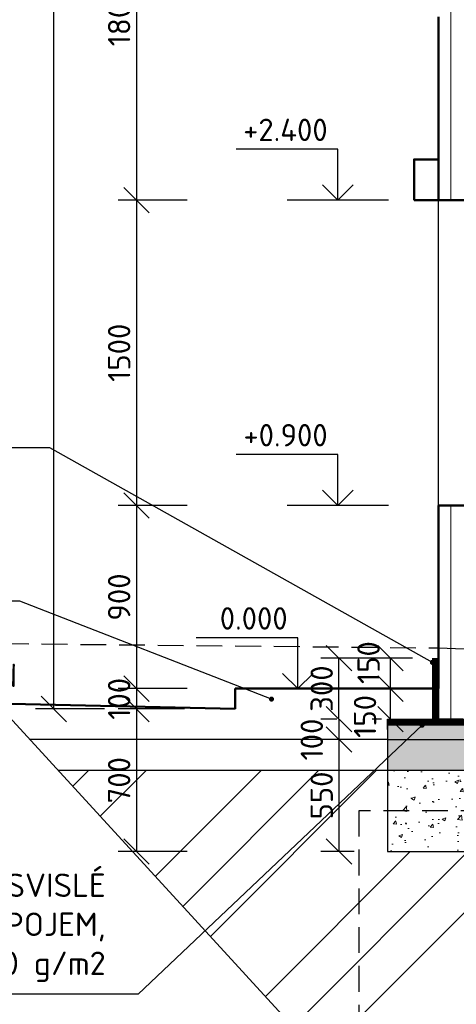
# Model space of a CAD drawing. Header units: millimetres. Extents: x -118752 to 407724, y -73278 to 155058.
# Tile 231 of 256: x 123147 to 125295, y 109610 to 114447. Entities that reach past the tile are written whole.
import ezdxf
from ezdxf.enums import TextEntityAlignment as Align

# ---------------------------------------------------------------- set-up
doc = ezdxf.new("R2010")
doc.units = ezdxf.units.MM
doc.header["$LTSCALE"] = 10
for name, pattern in [('DASHED', [19.049999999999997, 12.7, -6.35]), ('DIVIDE', [31.75, 12.7, -6.35, 0, -6.35, 0, -6.35]), ('IZOLACE_VODOTESNA_0.5', [30, 15, -15])]:
    doc.linetypes.add(name, pattern=pattern)
for name, color, linetype, lineweight in [('CKDVERE_', 7, 'Continuous', 25), ('CKIZOLACE', 1, 'Continuous', 18), ('CKKOTY', 3, 'Continuous', 25), ('CKKOTY_VYS', 3, 'Continuous', 25), ('CKSTENY_PODROVINOU', 7, 'Continuous', 25), ('CKSTENY_REZ', 6, 'Continuous', 50), ('CKTEXTY_MALE', 3, 'Continuous', 18), ('pohledy', 7, 'Continuous', 25), ('srafy', 7, 'Continuous', 18)]:
    doc.layers.add(name, color=color, linetype=linetype, lineweight=lineweight)
doc.styles.get("Standard").update_dxf_attribs({"font": 'isocpeur.ttf'})
doc.linetypes.add('IZOLACE_POLYSTYREN_EXPANDOVANY', pattern='A,1,[224,CADKON.SHX,S=0.01,R=0,X=-0.5,Y=-1.74],-2', length=3)
doc.dimstyles.new('CADKON', dxfattribs={"dimscale": 50, "dimtxt": 2.2, "dimasz": 2.5, "dimexe": 1.8, "dimexo": 5, "dimgap": 0.6, "dimtad": 1, "dimrnd": 1, "dimtxsty": 'Standard', "dimblk1": 'OBLIQUE', "dimblk2": 'OBLIQUE', "dimsah": 1, "dimcen": 2.5, "dimadec": 1, "dimazin": 2, "dimtfac": 1, "dimtdec": 4, "dimtix": 1, "dimtmove": 2, "dimatfit": 3, "dimldrblk": 'OPEN30', "dimfxl": 5, "dimfxlon": 1, "dimtolj": 1, "dimarcsym": 0})
doc.dimstyles.new('CADKON$7', dxfattribs={"dimscale": 100, "dimtxt": 2.5, "dimasz": 2.5, "dimexe": 1.8, "dimexo": 5, "dimgap": 0.6, "dimtad": 1, "dimrnd": 1, "dimtxsty": 'Standard', "dimblk1": 'OBLIQUE', "dimblk2": 'OBLIQUE', "dimsah": 1, "dimcen": 2.5, "dimadec": 1, "dimazin": 2, "dimtfac": 1, "dimtdec": 4, "dimtix": 1, "dimtmove": 0, "dimatfit": 3, "dimldrblk": 'DOTSMALL', "dimfxl": 5, "dimfxlon": 1, "dimtfill": 1, "dimtolj": 1, "dimarcsym": 0})
pattern_1 = [(50, (0, 0), (182.1846689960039, -15.93908553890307), [19.05, -209.55]), (355, (0, 0), (-35.24282597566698, 191.05664288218), [15.24, -167.64]), (100.451, (15.182, -1.32825), (146.9425016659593, 175.1166878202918), [16.19, -178.09]), (46.1842, (0, 50.8), (271.0790408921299, -42.04232793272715), [28.575, -314.325]), (96.6356, (22.5899, 47.2965), (237.4042344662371, 247.4255558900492), [24.285, -267.135]), (351.1840000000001, (0, 50.8), (237.4046058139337, 247.4251178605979), [22.86, -251.46]), (21, (25.4, 38.1), (151.6148798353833, -102.2655185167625), [19.05, -209.55]), (326, (25.4, 38.1), (61.80202834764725, 184.1879661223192), [15.24, -167.64]), (71.4514, (38.0345, 29.5779), (213.4164907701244, 81.92285771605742), [16.19, -178.09]), (37.50000000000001, (0, 0), (3.088603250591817, 84.55503887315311), [0, -165.608, 0, -170.18, 0, -168.275]), (7.499999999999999, (0, 0), (66.81966251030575, 100.1805748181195), [0, -97.028, 0, -161.798, 0, -64.135]), (-32.5, (-56.642, 0), (135.5905951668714, -5.728743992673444), [0, -63.5, 0, -198.12, 0, -262.89]), (-42.5, (-82.042, 0), (148.129181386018, 25.42649103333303), [0, -82.55, 0, -131.572, 0, -186.69])]

# ---------------------------------------------------------------- blocks, each defined once
blk = doc.blocks.new('_OBLIQUE')
at = {"color": 0, "linetype": 'ByBlock'}
blk.add_line((-0.5, -0.5), (0.5, 0.5), dxfattribs=at)
blk = doc.blocks.new('*D8275')
at = {"layer": 'CKKOTY', "color": 0, "lineweight": -2}
for p, q in [((123971.463430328, 115360.3314456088), (123631.463430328, 115360.3314456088)), ((123721.463430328, 115360.3314456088), (123721.463430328, 113560.3314456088)), ((123971.463430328, 113560.3314456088), (123631.463430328, 113560.3314456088))]:
    blk.add_line(p, q, dxfattribs=at)
at = {"layer": 'Defpoints', "color": 0}
for p in [(125207.344837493, 115360.3314456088), (123721.463430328, 113560.3314456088), (125207.344837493, 113560.3314456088)]:
    blk.add_point(p, dxfattribs=at)
at = {"layer": 'CKKOTY', "color": 0, "lineweight": -2, "xscale": 125, "yscale": 125, "zscale": 125}
for p, rotation in [((123721.463430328, 115360.3314456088), 90), ((123721.463430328, 113560.3314456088), 270)]:
    blk.add_blockref('_OBLIQUE', p, dxfattribs=dict(at, rotation=rotation))
at = {"layer": 'CKKOTY', "color": 0, "insert": (123636.463430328, 114460.3314456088), "char_height": 110, "attachment_point": 5, "rotation": 90}
blk.add_mtext('\\A1;1800', dxfattribs=at)
blk = doc.blocks.new('_Open90')
at = {"color": 0, "lineweight": -2}
for p, q in [((-0.5, 0.5), (0, 0)), ((0, 0), (-1, 0)), ((0, 0), (-0.5, -0.5))]:
    blk.add_line(p, q, dxfattribs=at)
blk = doc.blocks.new('*D8276')
at = {"layer": 'CKKOTY', "color": 0, "lineweight": -2}
for p, q in [((123971.463430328, 113560.3314456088), (123631.463430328, 113560.3314456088)), ((123721.463430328, 113560.3314456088), (123721.463430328, 112060.3314456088)), ((123971.463430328, 112060.3314456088), (123631.463430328, 112060.3314456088))]:
    blk.add_line(p, q, dxfattribs=at)
at = {"layer": 'Defpoints', "color": 0}
for p in [(125207.344837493, 113560.3314456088), (123721.463430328, 112060.3314456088), (125207.344837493, 112060.3314456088)]:
    blk.add_point(p, dxfattribs=at)
at = {"layer": 'CKKOTY', "color": 0, "lineweight": -2, "xscale": 125, "yscale": 125, "zscale": 125}
for p, rotation in [((123721.463430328, 113560.3314456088), 90), ((123721.463430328, 112060.3314456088), 270)]:
    blk.add_blockref('_OBLIQUE', p, dxfattribs=dict(at, rotation=rotation))
at = {"layer": 'CKKOTY', "color": 0, "insert": (123636.463430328, 112810.3314456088), "char_height": 110, "attachment_point": 5, "rotation": 90}
blk.add_mtext('\\A1;1500', dxfattribs=at)
blk = doc.blocks.new('*D8277')
at = {"layer": 'CKKOTY', "color": 0, "lineweight": -2}
for p, q in [((123971.463430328, 112060.3314456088), (123631.463430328, 112060.3314456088)), ((123721.463430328, 112060.3314456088), (123721.463430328, 111160.3314456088)), ((123971.463430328, 111160.3314456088), (123631.463430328, 111160.3314456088))]:
    blk.add_line(p, q, dxfattribs=at)
at = {"layer": 'Defpoints', "color": 0}
for p in [(125207.344837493, 112060.3314456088), (123721.463430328, 111160.3314456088), (125207.344837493, 111160.3314456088)]:
    blk.add_point(p, dxfattribs=at)
at = {"layer": 'CKKOTY', "color": 0, "lineweight": -2, "xscale": 125, "yscale": 125, "zscale": 125}
for p, rotation in [((123721.463430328, 112060.3314456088), 90), ((123721.463430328, 111160.3314456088), 270)]:
    blk.add_blockref('_OBLIQUE', p, dxfattribs=dict(at, rotation=rotation))
at = {"layer": 'CKKOTY', "color": 0, "insert": (123636.463430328, 111610.3314456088), "char_height": 110, "attachment_point": 5, "rotation": 90}
blk.add_mtext('\\A1;900', dxfattribs=at)
blk = doc.blocks.new('*D8278')
at = {"layer": 'CKKOTY', "color": 0, "lineweight": -2}
for p, q in [((123564.8078410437, 124740.3314456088), (123224.8078410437, 124740.3314456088)), ((123314.8078410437, 111060.3314456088), (123314.8078410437, 124740.3314456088)), ((123564.8078410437, 111060.3314456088), (123224.8078410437, 111060.3314456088))]:
    blk.add_line(p, q, dxfattribs=at)
at = {"layer": 'Defpoints', "color": 0}
for p in [(123314.8078410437, 124740.3314456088), (125207.344837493, 124740.3314456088), (124207.344837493, 111060.3314456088)]:
    blk.add_point(p, dxfattribs=at)
at = {"layer": 'CKKOTY', "color": 0, "lineweight": -2, "xscale": 125, "yscale": 125, "zscale": 125}
for p, rotation in [((123314.8078410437, 124740.3314456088), 90), ((123314.8078410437, 111060.3314456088), 270)]:
    blk.add_blockref('_OBLIQUE', p, dxfattribs=dict(at, rotation=rotation))
at = {"layer": 'CKKOTY', "color": 0, "insert": (123229.8078410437, 117900.3314456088), "char_height": 110, "attachment_point": 5, "rotation": 90}
blk.add_mtext('\\A1;13680', dxfattribs=at)
blk = doc.blocks.new('*U3232')
at = {"color": 0, "linetype": 'ByBlock', "lineweight": -2}
blk.add_lwpolyline([(-1.5, 1.5), (0, 0), (1.5, 1.5), (0, 0), (0, 5), (10, 5)], dxfattribs=at)
blk = doc.blocks.new('*U3231')
at = {"color": 0, "linetype": 'ByBlock', "lineweight": -2}
blk.add_lwpolyline([(-1.5, 1.5), (0, 0), (1.5, 1.5), (0, 0), (0, 5), (10, 5)], dxfattribs=at)
blk = doc.blocks.new('*D9211')
at = {"layer": 'CKKOTY', "color": 0, "lineweight": -2}
for p, q in [((124927.344837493, 111310.3314456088), (124627.926733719, 111310.3314456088)), ((124717.926733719, 111010.3314456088), (124717.926733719, 111310.3314456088)), ((124707.344837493, 111010.3314456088), (124627.926733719, 111010.3314456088))]:
    blk.add_line(p, q, dxfattribs=at)
at = {"layer": 'Defpoints', "color": 0}
for p in [(124717.926733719, 111310.3314456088), (125177.344837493, 111310.3314456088), (124957.344837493, 111010.3314456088)]:
    blk.add_point(p, dxfattribs=at)
at = {"layer": 'CKKOTY', "color": 0, "lineweight": -2, "xscale": 125, "yscale": 125, "zscale": 125}
for p, rotation in [((124717.926733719, 111310.3314456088), 90), ((124717.926733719, 111010.3314456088), 270)]:
    blk.add_blockref('_OBLIQUE', p, dxfattribs=dict(at, rotation=rotation))
at = {"layer": 'CKKOTY', "color": 0, "insert": (124632.926733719, 111160.3314456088), "char_height": 110, "attachment_point": 5, "rotation": 90}
blk.add_mtext('\\A1;300', dxfattribs=at)
blk = doc.blocks.new('_Open30')
at = {"color": 0, "lineweight": -2}
for p, q in [((-1, 0.26794919), (0, 0)), ((0, 0), (-1, -0.26794919)), ((0, 0), (-1, 0))]:
    blk.add_line(p, q, dxfattribs=at)
blk = doc.blocks.new('*D9212')
at = {"layer": 'CKKOTY', "color": 0, "lineweight": -2}
for p, q in [((124927.344837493, 111160.3314456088), (124881.0866965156, 111160.3314456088)), ((124971.0866965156, 111010.3314456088), (124971.0866965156, 111160.3314456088)), ((124927.344837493, 111010.3314456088), (124881.0866965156, 111010.3314456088))]:
    blk.add_line(p, q, dxfattribs=at)
at = {"layer": 'Defpoints', "color": 0}
for p in [(124971.0866965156, 111160.3314456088), (125177.344837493, 111160.3314456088), (125177.344837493, 111010.3314456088)]:
    blk.add_point(p, dxfattribs=at)
at = {"layer": 'CKKOTY', "color": 0, "lineweight": -2, "xscale": 125, "yscale": 125, "zscale": 125}
for p, rotation in [((124971.0866965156, 111160.3314456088), 90), ((124971.0866965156, 111010.3314456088), 270)]:
    blk.add_blockref('_OBLIQUE', p, dxfattribs=dict(at, rotation=rotation))
at = {"layer": 'CKKOTY', "color": 0, "insert": (124846.0357160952, 111023.9133645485), "char_height": 110, "attachment_point": 5, "rotation": 90}
blk.add_mtext('\\A1;150', dxfattribs=at)
blk = doc.blocks.new('*D9213')
at = {"layer": 'CKKOTY', "color": 0, "lineweight": -2}
for p, q in [((125079.4214179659, 111309.8640297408), (124881.0866965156, 111309.8640297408)), ((124971.0866965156, 111160.3314456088), (124971.0866965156, 111309.8640297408)), ((124927.344837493, 111160.3314456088), (124881.0866965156, 111160.3314456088))]:
    blk.add_line(p, q, dxfattribs=at)
at = {"layer": 'Defpoints', "color": 0}
for p in [(124971.0866965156, 111309.8640297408), (125329.4214179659, 111309.8640297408), (125177.344837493, 111160.3314456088)]:
    blk.add_point(p, dxfattribs=at)
at = {"layer": 'CKKOTY', "color": 0, "lineweight": -2, "xscale": 125, "yscale": 125, "zscale": 125}
for p, rotation in [((124971.0866965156, 111309.8640297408), 90), ((124971.0866965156, 111160.3314456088), 270)]:
    blk.add_blockref('_OBLIQUE', p, dxfattribs=dict(at, rotation=rotation))
at = {"layer": 'CKKOTY', "color": 0, "insert": (124863.5541908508, 111288.1519828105), "char_height": 110, "attachment_point": 5, "rotation": 90}
blk.add_mtext('\\A1;150', dxfattribs=at)
blk = doc.blocks.new('*D9214')
at = {"layer": 'CKKOTY', "color": 0, "lineweight": -2}
for p, q in [((123957.344837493, 111160.3314456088), (123631.463430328, 111160.3314456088)), ((123721.463430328, 111160.3314456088), (123721.463430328, 111060.3314456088)), ((123957.344837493, 111060.3314456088), (123631.463430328, 111060.3314456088))]:
    blk.add_line(p, q, dxfattribs=at)
at = {"layer": 'Defpoints', "color": 0}
for p in [(124207.344837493, 111160.3314456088), (123721.463430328, 111060.3314456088), (124207.344837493, 111060.3314456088)]:
    blk.add_point(p, dxfattribs=at)
at = {"layer": 'CKKOTY', "color": 0, "lineweight": -2, "xscale": 125, "yscale": 125, "zscale": 125}
for p, rotation in [((123721.463430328, 111160.3314456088), 270), ((123721.463430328, 111060.3314456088), 90)]:
    blk.add_blockref('_OBLIQUE', p, dxfattribs=dict(at, rotation=rotation))
at = {"layer": 'CKKOTY', "color": 0, "insert": (123636.463430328, 111110.3314456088), "char_height": 110, "attachment_point": 5, "rotation": 90}
blk.add_mtext('\\A1;100', dxfattribs=at)
blk = doc.blocks.new('*D9250')
at = {"layer": 'CKKOTY', "color": 0, "linetype": 'DIVIDE', "lineweight": -2}
for p, q in [((124707.344837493, 111010.3314456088), (124627.926733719, 111010.3314456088)), ((124717.926733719, 111010.3314456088), (124717.926733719, 110910.3314456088)), ((124707.344837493, 110910.3314456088), (124627.926733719, 110910.3314456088))]:
    blk.add_line(p, q, dxfattribs=at)
at = {"layer": 'Defpoints', "color": 0}
for p in [(124957.344837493, 111010.3314456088), (124717.926733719, 110910.3314456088), (124957.344837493, 110910.3314456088)]:
    blk.add_point(p, dxfattribs=at)
at = {"layer": 'CKKOTY', "color": 0, "lineweight": -2, "xscale": 125, "yscale": 125, "zscale": 125}
for p, rotation in [((124717.926733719, 111010.3314456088), 90), ((124717.926733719, 110910.3314456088), 270)]:
    blk.add_blockref('_OBLIQUE', p, dxfattribs=dict(at, rotation=rotation))
at = {"layer": 'CKKOTY', "color": 0, "insert": (124584.2546365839, 110910.3314456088), "char_height": 110, "attachment_point": 5, "rotation": 90}
blk.add_mtext('\\A1;100', dxfattribs=at)
blk = doc.blocks.new('*D9251')
at = {"layer": 'CKKOTY', "color": 0, "lineweight": -2}
for p, q in [((124707.344837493, 110910.3314456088), (124627.926733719, 110910.3314456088)), ((124717.926733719, 110910.3314456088), (124717.926733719, 110360.3314456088)), ((124792.7432626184, 110360.3314456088), (124627.926733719, 110360.3314456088))]:
    blk.add_line(p, q, dxfattribs=at)
at = {"layer": 'Defpoints', "color": 0}
for p in [(124957.344837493, 110910.3314456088), (124717.926733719, 110360.3314456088), (125042.7432626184, 110360.3314456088)]:
    blk.add_point(p, dxfattribs=at)
at = {"layer": 'CKKOTY', "color": 0, "lineweight": -2, "xscale": 125, "yscale": 125, "zscale": 125}
for p, rotation in [((124717.926733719, 110910.3314456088), 90), ((124717.926733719, 110360.3314456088), 270)]:
    blk.add_blockref('_OBLIQUE', p, dxfattribs=dict(at, rotation=rotation))
at = {"layer": 'CKKOTY', "color": 0, "insert": (124632.926733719, 110635.3314456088), "char_height": 110, "attachment_point": 5, "rotation": 90}
blk.add_mtext('\\A1;550', dxfattribs=at)
blk = doc.blocks.new('*D9252')
at = {"layer": 'CKKOTY', "color": 0, "lineweight": -2}
for p, q in [((123957.344837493, 111060.3314456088), (123631.463430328, 111060.3314456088)), ((123721.463430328, 111060.3314456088), (123721.463430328, 110360.3314456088)), ((123971.463430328, 110360.3314456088), (123631.463430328, 110360.3314456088))]:
    blk.add_line(p, q, dxfattribs=at)
at = {"layer": 'Defpoints', "color": 0}
for p in [(124207.344837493, 111060.3314456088), (123721.463430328, 110360.3314456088), (124957.344837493, 110360.3314456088)]:
    blk.add_point(p, dxfattribs=at)
at = {"layer": 'CKKOTY', "color": 0, "lineweight": -2, "xscale": 125, "yscale": 125, "zscale": 125}
for p, rotation in [((123721.463430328, 111060.3314456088), 90), ((123721.463430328, 110360.3314456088), 270)]:
    blk.add_blockref('_OBLIQUE', p, dxfattribs=dict(at, rotation=rotation))
at = {"layer": 'CKKOTY', "color": 0, "insert": (123636.463430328, 110710.3314456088), "char_height": 110, "attachment_point": 5, "rotation": 90}
blk.add_mtext('\\A1;700', dxfattribs=at)

msp = doc.modelspace()

# ---------------------------------------------------------------- hatches: boundary and pattern name
at = {"layer": 'srafy'}
h = msp.add_hatch(dxfattribs=at)
h.set_pattern_fill('AR-CONC', color=256, style=0)
h.set_pattern_definition(pattern_1)
h.paths.add_polyline_path([(131387.844837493, 110760.3314456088), (135262.844837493, 110760.3314456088), (135262.844837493, 110910.3314456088), (131387.844837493, 110910.3314456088)])
h.paths.add_polyline_path([(131387.844837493, 110760.3314456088), (131387.844837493, 110910.3314456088), (130887.844837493, 110910.3314456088), (130887.844837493, 110760.3314456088)])
h.paths.add_polyline_path([(130887.844837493, 110760.3314456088), (130887.844837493, 110910.3314456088), (124957.344837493, 110910.3314456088), (124957.344837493, 110760.3314456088)])
h.paths.add_polyline_path([(128172.4675827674, 110685.3314456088), (128172.4675827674, 111235.3314456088), (128502.4675827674, 111235.3314456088), (128502.4675827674, 110685.3314456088)], flags=24)
at = {"layer": 'srafy', "transparency": 33554687}
h = msp.add_hatch(dxfattribs=at)
h.set_pattern_fill('ZEM_PUVODNI', color=256, scale=200, style=0)
h.set_pattern_definition([(45, (0, 0), (-565.6854249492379, 565.685424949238), []), (45, (282.842712, 0), (-565.6854249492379, 565.685424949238), []), (45, (565.685424, 0), (-565.6854249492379, 565.685424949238), [])])
h.paths.add_polyline_path([(135112.844837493, 109560.3314456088), (135712.844837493, 109560.3314456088), (136012.844837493, 109560.3314456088), (136012.844837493, 109960.3314456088), (135939.9412269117, 109960.3314456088), (135939.9412269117, 110210.3314456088), (136012.844837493, 110210.3314456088), (136012.844837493, 110560.3314456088), (135662.844837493, 110560.3314456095), (135662.844837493, 110360.3314456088), (135662.844837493, 110210.3314456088), (135633.6781708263, 110210.3314456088), (135612.844837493, 109960.3314456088), (135412.844837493, 109960.3314456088), (135212.844837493, 109960.3314456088), (135162.844837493, 110560.3314456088), (134916.1028428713, 110560.3314456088), (134812.844837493, 110419.5218121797), (134812.844837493, 109560.3314456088)])
h.paths.add_polyline_path([(135262.844837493, 110210.3314456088), (135262.844837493, 110360.3314456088), (135262.844837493, 110760.3314456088), (135062.766111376, 110760.3314456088), (134916.1028428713, 110560.3314456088), (135162.844837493, 110560.3314456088), (135212.844837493, 109960.3314456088), (135412.844837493, 109960.3314456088), (135412.844837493, 110210.3314456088)])
h.paths.add_polyline_path([(135412.844837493, 110210.3314456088), (135412.844837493, 109960.3314456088), (135612.844837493, 109960.3314456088), (135633.6781708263, 110210.3314456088)])
h.paths.add_polyline_path([(135112.844837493, 108860.2917662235), (135712.844837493, 108860.2917662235), (135712.844837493, 109560.3314456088), (135112.844837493, 109560.3314456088)])
h.paths.add_polyline_path([(134812.844837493, 109560.3314456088), (134812.844837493, 110419.5218121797), (134812.844837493, 110560.3314456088), (134916.1028428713, 110560.3314456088), (135062.766111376, 110760.3314456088), (131387.844837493, 110760.3314456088), (131387.844837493, 110510.3314456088), (131387.844837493, 110410.3314456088), (130887.844837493, 110410.3314456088), (130887.844837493, 110510.3314456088), (130887.844837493, 110760.3314456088), (129412.844837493, 110760.3314456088), (129412.844837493, 110560.3314456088), (130016.0948374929, 110560.3314456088), (130016.0948374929, 109560.3314456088), (129712.844837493, 109560.3314456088), (129712.844837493, 108860.2917662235), (135112.844837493, 108860.2917662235), (135112.844837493, 109560.3314456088)])
h.paths.add_polyline_path([(131387.844837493, 110760.3314456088), (130887.844837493, 110760.3314456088), (130887.844837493, 110510.3314456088), (131387.844837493, 110510.3314456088)])
h.paths.add_polyline_path([(131387.844837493, 110410.3314456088), (131387.844837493, 110510.3314456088), (130887.844837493, 110510.3314456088), (130887.844837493, 110410.3314456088)])
h.paths.add_polyline_path([(129712.844837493, 109560.3314456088), (130016.0948374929, 109560.3314456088), (130016.0948374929, 110560.3314456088), (129412.844837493, 110560.3314456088), (128816.0948374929, 110560.3314456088), (128816.0948374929, 109560.3314456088), (129112.844837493, 109560.3314456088)])
h.paths.add_polyline_path([(129112.844837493, 108860.2917662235), (129712.844837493, 108860.2917662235), (129712.844837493, 109560.3314456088), (129112.844837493, 109560.3314456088)])
h.paths.add_polyline_path([(128816.0948374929, 109560.3314456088), (128816.0948374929, 110560.3314456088), (129412.844837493, 110560.3314456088), (129412.844837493, 110760.3314456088), (126744.5935584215, 110760.3314456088), (126357.344837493, 110760.3314456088), (126157.344837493, 110560.3314456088), (126016.0948374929, 110419.0814456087), (126016.0948374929, 109560.3314456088), (125712.844837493, 109560.3314456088), (125712.844837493, 108860.2917662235), (129112.844837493, 108860.2917662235), (129112.844837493, 109560.3314456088)])
h.paths.add_polyline_path([(125712.844837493, 109560.3314456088), (126016.0948374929, 109560.3314456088), (126016.0948374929, 110419.0814456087), (125957.344837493, 110360.3314456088), (125499.119933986, 110360.3314456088), (125412.844837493, 110360.3314456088), (124957.344837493, 110360.3314456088), (124957.344837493, 110560.3314456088), (124816.0948374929, 110560.3314456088), (124816.0948374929, 109560.3314456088), (125112.844837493, 109560.3314456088)])
h.paths.add_polyline_path([(125712.844837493, 109560.3314456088), (125112.844837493, 109560.3314456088), (125112.844837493, 108860.2917662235), (125712.844837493, 108860.2917662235)])
h.paths.add_polyline_path([(124816.0948374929, 109560.3314456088), (124816.0948374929, 110560.3314456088), (124957.344837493, 110560.3314456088), (124957.344837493, 110760.3314456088), (124837.1984911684, 110760.3314456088), (123952.7088255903, 110088.0003486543), (125079.6777116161, 108860.2917662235), (125112.844837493, 108860.2917662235), (125112.844837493, 109560.3314456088)])
h.paths.add_polyline_path([(123952.7088255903, 110088.0003486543), (124837.1984911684, 110760.3314456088), (123335.5458944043, 110760.3314456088)])
h.paths.add_polyline_path([(130200.0260286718, 109910.3918103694), (133776.5260286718, 109910.3918103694), (133776.5260286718, 109216.5584770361), (130200.0260286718, 109216.5584770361)], flags=24)
h.paths.add_polyline_path([(131733.1443106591, 110163.6647789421), (131733.1443106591, 110346.9981122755), (132202.4776439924, 110346.9981122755), (132202.4776439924, 110163.6647789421)], flags=24)
h.paths.add_polyline_path([(134039.174314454, 109313.6647789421), (134039.174314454, 109496.9981122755), (134486.5076477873, 109496.9981122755), (134486.5076477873, 109313.6647789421)], flags=24)
h.paths.add_polyline_path([(134017.174314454, 110313.6647789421), (134017.174314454, 110496.9981122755), (134486.5076477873, 110496.9981122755), (134486.5076477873, 110313.6647789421)], flags=24)
h.paths.add_polyline_path([(134669.8584728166, 110639.3314456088), (134669.8584728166, 110881.3314456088), (134834.8584728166, 110881.3314456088), (134834.8584728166, 110639.3314456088)], flags=24)
h.paths.add_polyline_path([(134020.4740774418, 110476.7284334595), (134020.4740774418, 110718.7284334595), (134185.4740774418, 110718.7284334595), (134185.4740774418, 110476.7284334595)], flags=24)
h.paths.add_polyline_path([(134339.545902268, 110611.6614701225), (134339.545902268, 110853.6614701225), (134504.545902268, 110853.6614701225), (134504.545902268, 110611.6614701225)], flags=24)
h.paths.add_polyline_path([(128264.0263279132, 110731.5258019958), (128264.0263279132, 111006.5258019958), (128429.0263279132, 111006.5258019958), (128429.0263279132, 110731.5258019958)], flags=24)
h.paths.add_polyline_path([(126768.9268917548, 110513.6647789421), (126768.9268917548, 110696.9981122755), (127249.2602250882, 110696.9981122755), (127249.2602250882, 110513.6647789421)], flags=24)
h.paths.add_polyline_path([(126361.3943106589, 110313.6647789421), (126361.3943106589, 110496.9981122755), (126830.7276439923, 110496.9981122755), (126830.7276439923, 110313.6647789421)], flags=24)
h.paths.add_polyline_path([(126361.3943106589, 109291.6647789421), (126361.3943106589, 109496.9981122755), (126814.2276439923, 109496.9981122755), (126814.2276439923, 109291.6647789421)], flags=24)
h.paths.add_polyline_path([(125523.4532673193, 110113.6647789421), (125523.4532673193, 110296.9981122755), (125992.7866006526, 110296.9981122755), (125992.7866006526, 110113.6647789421)], flags=24)
h.paths.add_polyline_path([(124550.426733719, 110503.3314456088), (124550.426733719, 110767.3314456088), (124715.426733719, 110767.3314456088), (124715.426733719, 110503.3314456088)], flags=24)
h.paths.add_polyline_path([(124550.426733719, 110503.3314456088), (124550.426733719, 110767.3314456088), (124715.426733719, 110767.3314456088), (124715.426733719, 110503.3314456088)], flags=24)
h.paths.add_polyline_path([(123553.9634303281, 110578.3314456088), (123553.9634303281, 110842.3314456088), (123718.9634303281, 110842.3314456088), (123718.9634303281, 110578.3314456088)], flags=24)
at = {"layer": 'srafy', "transparency": 33554661}
h = msp.add_hatch(dxfattribs=at)
h.set_pattern_fill('BETON-PROSTY', color=256, scale=25, style=0)
h.set_pattern_definition([(45, (0, 0), (-70.71067811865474, 70.71067811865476), []), (45, (70.710678, 0), (-35.35533905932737, 106.0660171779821), [50, -25, 0, -25])])
h.paths.add_polyline_path([(125412.844837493, 110910.3314456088), (129412.844837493, 110910.3314456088), (129412.844837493, 110980.3314456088), (125412.844837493, 110980.3314456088), (124957.344837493, 110980.3314456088), (124957.344837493, 110910.3314456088), (125052.6597385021, 110910.3314456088)])
h.paths.add_polyline_path([(129412.844837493, 110910.3314456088), (130887.844837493, 110910.3314456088), (131387.844837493, 110910.3314456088), (135262.844837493, 110910.3314456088), (135262.844837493, 110930.3314456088), (135255.762798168, 110930.3314456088), (135155.762798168, 110980.3314456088), (129412.844837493, 110980.3314456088)])
h.paths.add_polyline_path([(128264.0263279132, 110731.5258019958), (128264.0263279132, 111006.5258019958), (128429.0263279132, 111006.5258019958), (128429.0263279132, 110731.5258019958)], flags=24)
at = {"layer": 'srafy'}
h = msp.add_hatch(dxfattribs=at)
h.set_pattern_fill('AR-CONC', color=256, style=0)
h.set_pattern_definition(pattern_1)
h.paths.add_polyline_path([(125412.844837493, 110560.3314456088), (126016.0948374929, 110560.3314456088), (126016.0948374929, 110419.0814456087), (126357.344837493, 110760.3314456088), (125412.844837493, 110760.3314456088)])
h.paths.add_polyline_path([(125412.844837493, 110560.3314456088), (125412.844837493, 110760.3314456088), (124957.344837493, 110760.3314456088), (124957.344837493, 110560.3314456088)])
h.paths.add_polyline_path([(125412.844837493, 110560.3314456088), (124957.344837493, 110560.3314456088), (124957.344837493, 110360.3314456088), (125412.844837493, 110360.3314456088)])
h.paths.add_polyline_path([(125412.844837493, 110560.3314456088), (125412.844837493, 110360.3314456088), (125957.344837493, 110360.3314456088), (126016.0948374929, 110419.0814456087), (126016.0948374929, 110560.3314456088)])
h.paths.add_polyline_path([(126032.5968741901, 110639.3314456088), (126032.5968741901, 110881.3314456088), (126197.5968741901, 110881.3314456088), (126197.5968741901, 110639.3314456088)], flags=24)
h.paths.add_polyline_path([(125817.3282995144, 110525.8317458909), (125817.3282995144, 110767.8317458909), (125982.3282995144, 110767.8317458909), (125982.3282995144, 110525.8317458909)], flags=24)
h.paths.add_polyline_path([(125817.3282995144, 110525.8317458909), (125817.3282995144, 110767.8317458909), (125982.3282995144, 110767.8317458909), (125982.3282995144, 110525.8317458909)], flags=24)

# ---------------------------------------------------------------- linework, layer by layer
at = {"layer": 'CKDVERE_'}
for p, q in [((125207.344837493, 113560.3314456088), (125537.344837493, 113560.3314456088)), ((125207.344837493, 112060.3314456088), (125537.344837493, 112060.3314456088))]:
    msp.add_line(p, q, dxfattribs=at)
at = {"layer": 'CKIZOLACE'}
for p, q in [((125177.344837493, 111010.3314456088), (125177.344837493, 111310.3314456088)), ((124957.344837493, 110980.3314456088), (124957.344837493, 111010.3314456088)), ((124957.344837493, 110980.3314456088), (135155.762798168, 110980.3314456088))]:
    msp.add_line(p, q, dxfattribs=at)
at = {"layer": 'CKIZOLACE', "linetype": 'IZOLACE_POLYSTYREN_EXPANDOVANY', "ltscale": 3}
for points in [[(125267.344837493, 113560.3314456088), (125267.344837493, 114460.3314456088), (125267.344837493, 115360.3314456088)], [(125267.344837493, 111010.3314456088), (125267.344837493, 111160.3314456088), (125267.344837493, 112060.3314456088)]]:
    msp.add_lwpolyline(points, dxfattribs=at)
at = {"layer": 'CKIZOLACE', "linetype": 'IZOLACE_VODOTESNA_0.5'}
for points in [[(125192.344837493, 111010.3314456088, 30, 30, 0), (125192.344837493, 111310.3314456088, 0, 0, 0)], [(124957.344837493, 110995.3314456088, 30, 30, 0), (135159.3038178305, 110995.3314456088, 30, 30, 0), (135259.3038178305, 110945.3314456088, 30, 30, 0), (157562.8448374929, 110945.3314456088, 0, 0, 0)]]:
    msp.add_lwpolyline(points, format="xyseb", dxfattribs=at)
at = {"layer": 'CKKOTY_VYS'}
for p, q in [((124962.3266834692, 113560.3314456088), (124462.3266834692, 113560.3314456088)), ((124962.3266834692, 112060.3314456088), (124462.3266834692, 112060.3314456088)), ((124765.4941235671, 111160.3314456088), (124265.4941235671, 111160.3314456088))]:
    msp.add_line(p, q, dxfattribs=at)
at = {"layer": 'CKSTENY_PODROVINOU'}
for p, q in [((125327.344837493, 113560.3314456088), (125207.344837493, 113560.3314456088)), ((125327.344837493, 112060.3314456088), (125207.344837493, 112060.3314456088)), ((124957.344837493, 111010.3314456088), (135162.844837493, 111010.3314456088)), ((124957.344837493, 111010.3314456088), (135162.844837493, 111010.3314456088)), ((124957.344837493, 110960.3314456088), (124957.344837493, 111010.3314456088)), ((124957.344837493, 111010.3314456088), (135162.844837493, 111010.3314456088)), ((124957.344837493, 110960.3314456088), (124957.344837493, 111010.3314456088)), ((125327.344837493, 111010.3314456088), (125207.344837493, 111010.3314456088))]:
    msp.add_line(p, q, dxfattribs=at)
at = {"layer": 'CKSTENY_REZ'}
for p, q in [((125207.344837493, 114460.3314456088), (125207.344837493, 113560.3314456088)), ((125207.344837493, 113560.3314456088), (125537.344837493, 113560.3314456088)), ((125207.344837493, 112060.3314456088), (125537.344837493, 112060.3314456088)), ((125207.344837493, 111160.3314456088), (125207.344837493, 112060.3314456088)), ((125207.344837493, 111160.3314456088), (124207.344837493, 111160.3314456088)), ((124207.344837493, 111160.3314456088), (124207.344837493, 111060.3314456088)), ((124207.344837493, 111060.3314456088), (122907.0363400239, 111090.9405617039))]:
    msp.add_line(p, q, dxfattribs=at)
msp.add_lwpolyline([(125087.344837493, 113560.3314456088), (125207.344837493, 113560.3314456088), (125207.344837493, 113760.3314456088), (125087.344837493, 113760.3314456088)], close=True, dxfattribs=at)
at = {"layer": 'Defpoints'}
for p, q in [((123060.1624111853, 111060.3314456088), (125079.6777116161, 108860.2917662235)), ((124957.344837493, 110760.3314456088), (126357.344837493, 110760.3314456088))]:
    msp.add_line(p, q, dxfattribs=at)
at = {"layer": 'pohledy'}
for p, q in [((125207.344837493, 112060.3314456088), (125207.344837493, 113560.3314456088)), ((125207.344837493, 112060.3314456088), (125207.344837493, 113560.3314456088)), ((125207.344837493, 111160.3314456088), (125207.344837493, 111010.3314456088)), ((124957.344837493, 111010.3314456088), (124957.344837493, 110910.3314456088)), ((124957.344837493, 110910.3314456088), (123197.8541527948, 110910.3314456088)), ((124957.344837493, 110910.3314456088), (135262.844837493, 110910.3314456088)), ((124957.344837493, 110910.3314456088), (124957.344837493, 110760.3314456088)), ((123335.5458944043, 110760.3314456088), (124957.344837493, 110760.3314456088)), ((124957.344837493, 110760.3314456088), (124957.344837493, 110360.3314456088)), ((124957.344837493, 110360.3314456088), (125957.344837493, 110360.3314456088))]:
    msp.add_line(p, q, dxfattribs=at)
at = {"layer": 'pohledy', "linetype": 'DASHED'}
msp.add_lwpolyline([(120207.344837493, 111410.3314456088), (125207.344837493, 111360.3314456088), (132917.844837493, 111060.3314456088), (146412.844837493, 111110.3314456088), (157262.844837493, 110660.3314456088), (162262.844837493, 110460.3314456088)], dxfattribs=at)
msp.add_lwpolyline([(124816.0948374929, 109560.3314456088), (126016.0948374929, 109560.3314456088), (126016.0948374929, 110560.3314456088), (124816.0948374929, 110560.3314456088)], close=True, dxfattribs=at)

# ---------------------------------------------------------------- block references
at = {"layer": 'CKKOTY_VYS'}
ref = msp.add_blockref('*U3231', (124712.3266834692, 113560.3314456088), dxfattribs=dict(at, xscale=-50, yscale=50, zscale=50))
ref.add_attrib('Výška', '+2.400', dxfattribs={"layer": '0', "color": 0, "linetype": 'ByBlock', "lineweight": -2, "height": 110}).set_placement((124662.3266834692, 113850.3314456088), align=Align.RIGHT)
ref = msp.add_blockref('*U3231', (124712.3266834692, 112060.3314456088), dxfattribs=dict(at, xscale=-50, yscale=50, zscale=50))
ref.add_attrib('Výška', '+0.900', dxfattribs={"layer": '0', "color": 0, "linetype": 'ByBlock', "lineweight": -2, "height": 110}).set_placement((124662.3266834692, 112350.3314456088), align=Align.RIGHT)
ref = msp.add_blockref('*U3232', (124515.4941235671, 111160.3314456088), dxfattribs=dict(at, xscale=-50, yscale=50, zscale=50))
ref.add_attrib('Výška', '0.000', dxfattribs={"layer": '0', "color": 0, "linetype": 'ByBlock', "lineweight": -2, "height": 110}).set_placement((124465.4941235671, 111450.3314456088), align=Align.RIGHT)

# ---------------------------------------------------------------- texts
at = {"layer": 'CKTEXTY_MALE'}
msp.add_text('PŮVODNÍ TERÉN', height=115, rotation=359.3967475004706, dxfattribs=at).set_placement((121980.5520352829, 111179.6021294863))
at = {"layer": 'CKTEXTY_MALE', "insert": (123570.3895207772, 109718.8795025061), "char_height": 115, "attachment_point": 9}
msp.add_mtext('NAPOJENÍ VODOROVNÉ A SVISLÉ\\PHYDROIZOLACE ZPĚTNÝM SPOJEM, \\POCHRANA HI GEOTEXTILIÍ 500 g/m2', dxfattribs=at)

# ---------------------------------------------------------------- dimensions: what is measured, and where the dimension line sits
at = {"layer": 'CKKOTY'}
for base, p1, p2, override, picture, middle in [((123314.8078410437, 124740.3314456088), (124207.344837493, 111060.3314456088), (125207.344837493, 124740.3314456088), {"dimscale": 50, "dimexo": 10, "dimldrblk": 'Open90'}, '*D8278', (123229.8078410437, 117900.3314456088)), ((123721.463430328, 113560.3314456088), (125207.344837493, 115360.3314456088), (125207.344837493, 113560.3314456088), {"dimscale": 50, "dimexo": 10, "dimtmove": 2, "dimldrblk": 'Open90'}, '*D8275', (123636.463430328, 114460.3314456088)), ((123721.463430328, 112060.3314456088), (125207.344837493, 113560.3314456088), (125207.344837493, 112060.3314456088), {"dimscale": 50, "dimexo": 10, "dimtmove": 2, "dimldrblk": 'Open90'}, '*D8276', (123636.463430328, 112810.3314456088)), ((123721.463430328, 111160.3314456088), (125207.344837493, 112060.3314456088), (125207.344837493, 111160.3314456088), {"dimscale": 50, "dimexo": 10, "dimtmove": 2, "dimldrblk": 'Open90'}, '*D8277', (123636.463430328, 111610.3314456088)), ((124717.926733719, 110360.3314456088), (124957.344837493, 110910.3314456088), (125042.7432626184, 110360.3314456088), {"dimtmove": 2}, '*D9251', (124632.926733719, 110635.3314456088))]:
    dim = msp.add_linear_dim(base=base, p1=p1, p2=p2, angle=90, dimstyle='CADKON', override=override, dxfattribs=at)
    dim.commit()
    dim.dimension.update_dxf_attribs({"geometry": picture, "text_midpoint": middle})
dim = msp.add_linear_dim(base=(124971.0866965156, 111309.8640297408), p1=(125177.344837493, 111160.3314456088), p2=(125329.4214179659, 111309.8640297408), angle=90, dimstyle='CADKON', override={"dimtmove": 2}, dxfattribs=at)
dim.commit()
dim.dimension.update_dxf_attribs({"geometry": '*D9213', "text_midpoint": (124863.5541908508, 111288.1519828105), "dimtype": 160})
for base, p1, p2, picture, middle in [((124717.926733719, 111310.3314456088), (124957.344837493, 111010.3314456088), (125177.344837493, 111310.3314456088), '*D9211', (124632.926733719, 111160.3314456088)), ((123721.463430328, 111060.3314456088), (124207.344837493, 111160.3314456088), (124207.344837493, 111060.3314456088), '*D9214', (123636.463430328, 111110.3314456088)), ((123721.463430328, 110360.3314456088), (124207.344837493, 111060.3314456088), (124957.344837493, 110360.3314456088), '*D9252', (123636.463430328, 110710.3314456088))]:
    dim = msp.add_linear_dim(base=base, p1=p1, p2=p2, angle=90, dimstyle='CADKON', dxfattribs=at)
    dim.commit()
    dim.dimension.update_dxf_attribs({"geometry": picture, "text_midpoint": middle})
dim = msp.add_linear_dim(base=(124971.0866965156, 111160.3314456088), p1=(125177.344837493, 111010.3314456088), p2=(125177.344837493, 111160.3314456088), angle=90, dimstyle='CADKON', dxfattribs=at)
dim.commit()
dim.dimension.update_dxf_attribs({"geometry": '*D9212', "text_midpoint": (124846.0357160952, 111023.9133645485), "dimtype": 160})
at = {"layer": 'CKKOTY', "linetype": 'DIVIDE'}
dim = msp.add_linear_dim(base=(124717.926733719, 110910.3314456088), p1=(124957.344837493, 111010.3314456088), p2=(124957.344837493, 110910.3314456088), angle=90, dimstyle='CADKON', dxfattribs=at)
dim.commit()
dim.dimension.update_dxf_attribs({"geometry": '*D9250', "text_midpoint": (124584.2546365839, 110910.3314456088), "dimtype": 160})

# ---------------------------------------------------------------- leaders
at = {"layer": 'CKTEXTY_MALE', "annotation_type": 0, "has_hookline": 1, "hookline_direction": 1}
for points, text_width in [([(125177.344837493, 111289.4530401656), (123296.2229780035, 112343.6860092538), (123196.2229780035, 112343.6860092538)], 3329.25), ([(124386.1001767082, 111108.8521735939), (123148.0900467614, 111589.6209271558), (123048.0900467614, 111589.6209271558)], 1518), ([(125126.6209607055, 110980.3314456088), (123730.3895207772, 109658.8795025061), (123630.3895207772, 109658.8795025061)], 2461)]:
    msp.add_leader(points, dimstyle='CADKON$7', override={"dimtxt": 2.3, "dimasz": 1}, dxfattribs=dict(at, text_width=text_width))

doc.saveas('drawing.dxf')
